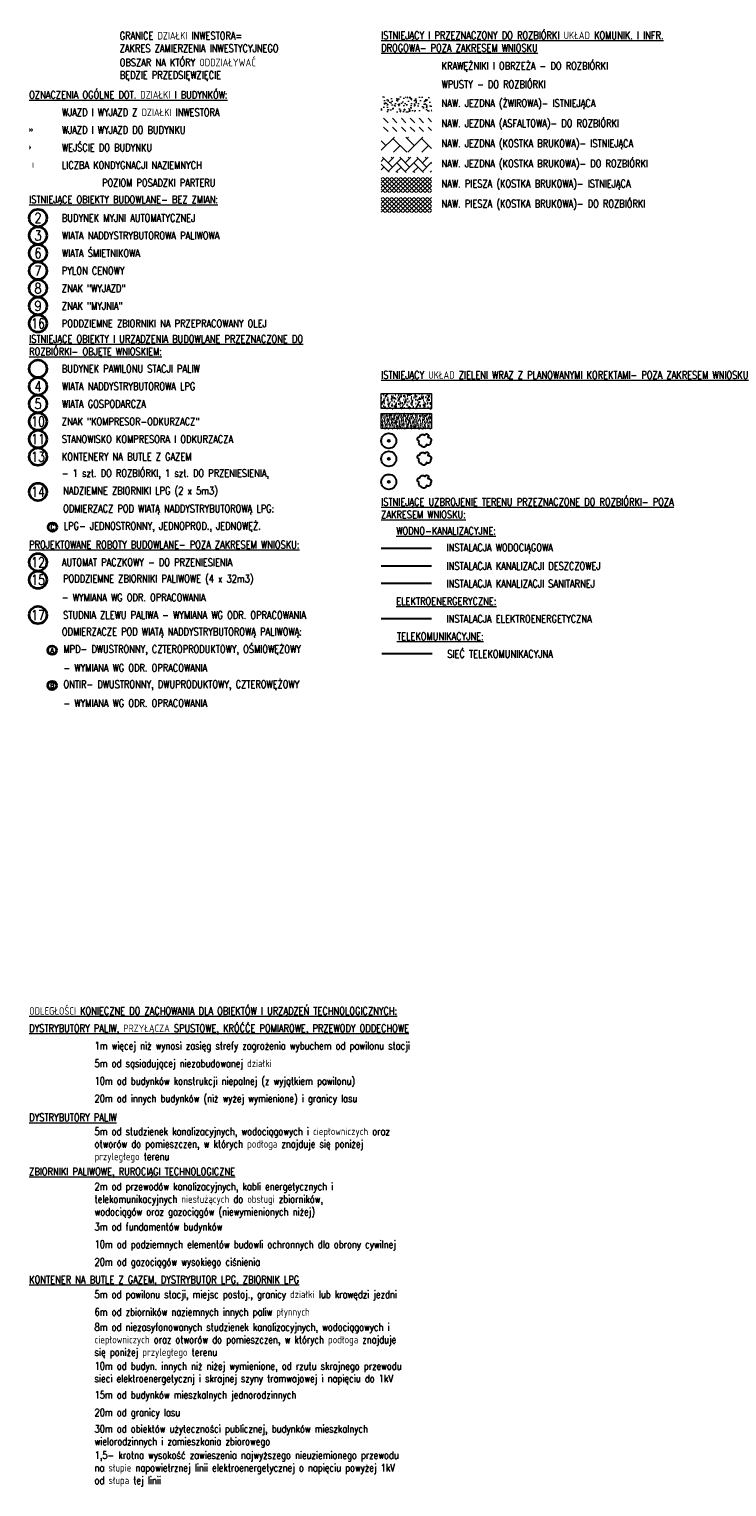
# Model space of a CAD drawing. Extents: x 7489187 to 7491099, y 5781939 to 5785132.
# Tile 1 of 217: x 7489624 to 7489763, y 5783970 to 5784261. Entities that reach past the tile are written whole.
import ezdxf

# ---------------------------------------------------------------- set-up
doc = ezdxf.new("R2010")
doc.units = 0
doc.header["$MEASUREMENT"] = 0
for name, color, linetype, lineweight in [('___opis', 7, 'CONTINUOUS', 20), ('___opis znaczniki - rozbiórka', 12, 'CONTINUOUS', 35), ('_ISTN__Z_zieleń do zachowania', 8, 'CONTINUOUS', 30), ('_ISTN_ROZBIÓRKA_DR_szraf utwardzenia', 40, 'CONTINUOUS', 15), ('_ISTN_ROZBIÓRKA_DR_szraf zieleń', 40, 'CONTINUOUS', 30), ('_ROZBIÓRKA_DR_szraf utwardzenia', 11, 'CONTINUOUS', 15), ('_ROZBIÓRKA_DR_szraf zieleń', 11, 'CONTINUOUS', 30), ('_ROZBIÓRKA_IE_elekrtyczne', 1, 'NIEIST_1', 30), ('_ROZBIÓRKA_IS_deszczówka', 94, 'NIEIST_1', 30), ('_ROZBIÓRKA_IS_sanitarka', 32, 'NIEIST_1', 30), ('_ROZBIÓRKA_IS_woda', 5, 'NIEIST_1', 30), ('_ROZBIÓRKA_IT_telekomunikacja', 30, 'NIEIST_1', 30), ('_ROZBIÓRKA_Z_wycinka zieleń', 62, 'CONTINUOUS', 30)]:
    doc.layers.add(name, color=color, linetype=linetype, lineweight=lineweight)
doc.layers.add('___opis architektura - rozbiórka', color=12, linetype='CONTINUOUS')
doc.styles.add('GENERATED_STYLE_1', font='arial.ttf', dxfattribs={"width": 0.999153})
doc.styles.add('ROMANS', font='romans.shx', dxfattribs={"width": 0.8})
doc.styles.get("Standard").update_dxf_attribs({"font": 'txt', "width": 0.75})
doc.linetypes.add('NIEIST_1', pattern='A,20,-0.01,["X",Standard,S=5,R=0,X=-2.54,Y=-2.54],-0.01', length=20.02)

msp = doc.modelspace()

# ---------------------------------------------------------------- hatches: boundary and pattern name
at = {"layer": '___opis architektura - rozbiórka'}
h = msp.add_hatch(color=256, dxfattribs=at)
h.dxf.hatch_style = 1
h.paths.add_polyline_path([(7489624.42, 5784240.94), (7489624.42, 5784239.94), (7489624.82, 5784240.44)])
h = msp.add_hatch(color=256, dxfattribs=at)
h.dxf.hatch_style = 1
h.paths.add_polyline_path([(7489624.82, 5784240.94), (7489624.82, 5784239.94), (7489625.22, 5784240.45)])
h = msp.add_hatch(color=256, dxfattribs=at)
h.dxf.hatch_style = 1
h.paths.add_polyline_path([(7489624.42, 5784237.44), (7489624.42, 5784236.44), (7489624.82, 5784236.94)])
at = {"layer": '_ISTN_ROZBIÓRKA_DR_szraf utwardzenia'}
h = msp.add_hatch(dxfattribs=at)
h.set_pattern_fill('AR-CONC', color=256, scale=0.3, angle=236.388)
h.set_pattern_definition([(286.388022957, (-153.2227, 64.762), (-1.34793277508, -1.6878024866), [0.225, -2.475]), (231.388022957, (-153.2227, 64.762), (2.10971324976, -0.9025045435), [0.18, -1.98]), (336.839467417, (-153.335, 64.6214), (0.76178045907, -2.59030701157), [0.191220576, -2.103426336]), (282.572222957, (-152.723, 64.43), (-2.18590054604, -2.3915361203), [0.3375, -3.7125]), (333.023658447, (-152.9052, 64.2306), (0.8815638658, -3.9528907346), [0.286831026, -3.15514128]), (227.572186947, (-152.723, 64.43), (0.8815638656, -3.9528907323), [0.27, -2.970000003]), (257.388022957, (-153.014, 64.2631), (-1.99719145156, -0.82269453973), [0.225, -2.475]), (202.388022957, (-153.014, 64.2631), (1.40765389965, -1.81215753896), [0.18, -1.98]), (307.839467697, (-153.1805, 64.1946), (-0.5895375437, -2.6348520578), [0.19122057, -2.103426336]), (273.888022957, (-153.22274, 64.7621), (0.81151370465, -0.583216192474), [0, -1.956, 0, -2.01, 0, -1.9875]), (243.888022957, (-153.2227, 64.7621), (0.54852600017, -1.3122556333), [0, -1.146, 0, -1.911, 0, -0.7575]), (203.888022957, (-152.8524, 65.3192), (-0.94286875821, -1.29625404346), [0, -0.75, 0, -2.34, 0, -3.105]), (193.888022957, (-152.6863, 65.569), (-0.71839154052, -1.62328606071), [0, -0.975, 0, -1.554, 0, -2.205])])
h.paths.add_polyline_path([(7489694.42, 5784244.02), (7489704.42, 5784244.02), (7489704.42, 5784247.02), (7489694.42, 5784247.02)])
at = {"layer": '_ISTN_ROZBIÓRKA_DR_szraf utwardzenia', "ltscale": 2}
h = msp.add_hatch(dxfattribs=at)
h.set_pattern_fill('AR-HBONE', color=256, scale=0.5)
h.set_pattern_definition([(45, (-939262.147, -108687.3438), (0, 2.82842712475), [6, -2]), (135, (-939260.7328, -108685.9296), (2e-16, 2.82842712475), [6, -2])])
h.paths.add_polyline_path([(7489694.42, 5784236.02), (7489704.42, 5784236.02), (7489704.42, 5784239.02), (7489694.42, 5784239.02)])
at = {"layer": '_ISTN_ROZBIÓRKA_DR_szraf utwardzenia'}
h = msp.add_hatch(dxfattribs=at)
h.set_pattern_fill('ANSI37', color=256, scale=5)
h.set_pattern_definition([(45, (950554.6486, 233717.2789), (-0.44194173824, 0.44194173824), []), (135, (950554.6486, 233717.2789), (-0.44194173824, -0.44194173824), [])])
h.paths.add_polyline_path([(7489694.42, 5784228.02), (7489704.42, 5784228.02), (7489704.42, 5784231.02), (7489694.42, 5784231.02)])
at = {"layer": '_ISTN_ROZBIÓRKA_DR_szraf zieleń'}
h = msp.add_hatch(dxfattribs=at)
h.set_pattern_fill('AR-SAND', color=256, scale=0.5, angle=236.388)
h.set_pattern_definition([(273.888022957, (674.72806, 1788.63054), (0.81977023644, -0.50708111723), [0, -0.76, 0, -0.85, 0, -0.8125]), (243.888022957, (674.728, 1788.6305), (0.68530564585, -1.51806148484), [0, -0.41, 0, -0.685, 0, -0.2625]), (203.888022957, (675.0685, 1789.1427), (-0.859584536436, -1.298303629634), [0, -0.25, 0, -0.9, 0, -1.175]), (193.888022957, (675.0685, 1789.1427), (-0.46657767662, -1.49468497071), [0, -0.125, 0, -0.59, 0, -0.675])])
h.paths.add_polyline_path([(7489694.42, 5784185.02), (7489704.42, 5784185.02), (7489704.42, 5784188.02), (7489694.42, 5784188.02)])
at = {"layer": '_ROZBIÓRKA_DR_szraf utwardzenia', "ltscale": 2}
h = msp.add_hatch(dxfattribs=at)
h.set_pattern_fill('DASH', color=256, scale=10, angle=135)
h.set_pattern_definition([(135, (57655.2566, 73979.8512), (-1.76776695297, 1e-16), [1.25, -1.25])])
h.paths.add_polyline_path([(7489694.42, 5784240.02), (7489704.42, 5784240.02), (7489704.42, 5784243.02), (7489694.42, 5784243.02)])
h = msp.add_hatch(dxfattribs=at)
h.set_pattern_fill('AR-HBONE', color=256, scale=0.3)
h.set_pattern_definition([(45, (674.728, 1811.6305), (0, 1.69705627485), [3.6, -1.2]), (135, (675.5766, 1812.4791), (1e-16, 1.69705627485), [3.6, -1.2])])
h.paths.add_polyline_path([(7489694.42, 5784232.02), (7489704.42, 5784232.02), (7489704.42, 5784235.02), (7489694.42, 5784235.02)])
at = {"layer": '_ROZBIÓRKA_DR_szraf utwardzenia'}
h = msp.add_hatch(dxfattribs=at)
h.set_pattern_fill('ANSI37', color=256, scale=5)
h.set_pattern_definition([(45, (950554.6486, 233713.2789), (-0.44194173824, 0.44194173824), []), (135, (950554.6486, 233713.2789), (-0.44194173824, -0.44194173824), [])])
h.paths.add_polyline_path([(7489694.42, 5784224.02), (7489704.42, 5784224.02), (7489704.42, 5784227.02), (7489694.42, 5784227.02)])
at = {"layer": '_ROZBIÓRKA_DR_szraf zieleń'}
h = msp.add_hatch(dxfattribs=at)
h.set_pattern_fill('AR-SAND', color=256, scale=0.3, angle=236.388)
h.set_pattern_definition([(273.8880229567, (674.72806, 1788.63054), (0.491862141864, -0.304248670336), [0, -0.456, 0, -0.51, 0, -0.4875]), (243.888022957, (674.72806, 1788.63054), (0.41118338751, -0.910836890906), [0, -0.246, 0, -0.411, 0, -0.1575]), (203.888022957, (674.9323, 1788.93785), (-0.515750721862, -0.77898217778), [0, -0.15, 0, -0.54, 0, -0.705]), (193.888022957, (674.9323, 1788.93785), (-0.279946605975, -0.89681098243), [0, -0.075, 0, -0.354, 0, -0.405])])
h.paths.add_polyline_path([(7489694.42, 5784181.02), (7489704.42, 5784181.02), (7489704.42, 5784184.02), (7489694.42, 5784184.02)])

# ---------------------------------------------------------------- linework, layer by layer
at = {"layer": '___opis'}
for points in [[(7489694.42, 5784188.02), (7489704.42, 5784188.02), (7489704.42, 5784185.02), (7489694.42, 5784185.02)], [(7489694.42, 5784184.02), (7489704.42, 5784184.02), (7489704.42, 5784181.02), (7489694.42, 5784181.02)]]:
    msp.add_lwpolyline(points, close=True, dxfattribs=at)
at = {"layer": '___opis znaczniki - rozbiórka'}
for centre, radius in [((7489626.17, 5784222.94), 1.75), ((7489626.17, 5784219.44), 1.75), ((7489626.17, 5784215.94), 1.75), ((7489626.17, 5784212.44), 1.75), ((7489626.17, 5784208.94), 1.75), ((7489626.17, 5784205.44), 1.75), ((7489626.17, 5784201.94), 1.75), ((7489626.17, 5784192.94), 1.75), ((7489626.17, 5784189.44), 1.75), ((7489626.17, 5784185.94), 1.75), ((7489626.17, 5784182.44), 1.75), ((7489626.17, 5784178.94), 1.75), ((7489626.17, 5784175.44), 1.75), ((7489626.17, 5784168.44), 1.75), ((7489629.05, 5784161.44), 0.875), ((7489626.17, 5784154.44), 1.75), ((7489626.17, 5784150.94), 1.75), ((7489626.17, 5784143.94), 1.75), ((7489628.98, 5784136.94), 0.875), ((7489628.98, 5784129.94), 0.875)]:
    msp.add_circle(centre, radius, dxfattribs=at)
at = {"layer": '_ISTN__Z_zieleń do zachowania', "linetype": 'ByBlock'}
msp.add_lwpolyline([(7489701.97, 5784178.51, -0.910434), (7489702.12, 5784179.43, -0.62628), (7489703.08, 5784179.7, -1.263942), (7489703.72, 5784179.3, -0.643574), (7489704.23, 5784178.36, -0.756712), (7489703.41, 5784177.9, -0.771609), (7489702.37, 5784177.64, -0.49883)], format="xyb", close=True, dxfattribs=at)
msp.add_circle((7489695.92, 5784178.6), 1.5, dxfattribs=at)
at = {"layer": '_ISTN__Z_zieleń do zachowania'}
msp.add_circle((7489695.92, 5784178.6), 0.2, dxfattribs=at)
at = {"layer": '_ROZBIÓRKA_IE_elekrtyczne', "ltscale": 0.1, "flags": 128}
msp.add_lwpolyline([(7489704.42, 5784143.19), (7489694.42, 5784143.19)], dxfattribs=at)
at = {"layer": '_ROZBIÓRKA_IS_deszczówka', "ltscale": 0.1, "flags": 128}
msp.add_lwpolyline([(7489704.42, 5784153.69), (7489694.42, 5784153.69)], dxfattribs=at)
at = {"layer": '_ROZBIÓRKA_IS_sanitarka', "ltscale": 0.1, "flags": 128}
msp.add_lwpolyline([(7489704.42, 5784150.19), (7489694.42, 5784150.19)], dxfattribs=at)
at = {"layer": '_ROZBIÓRKA_IS_woda', "ltscale": 0.1, "flags": 128}
msp.add_lwpolyline([(7489704.42, 5784157.19), (7489694.42, 5784157.19)], dxfattribs=at)
at = {"layer": '_ROZBIÓRKA_IT_telekomunikacja', "ltscale": 0.1, "flags": 128}
msp.add_lwpolyline([(7489704.56, 5784136.2), (7489694.56, 5784136.2)], dxfattribs=at)
at = {"layer": '_ROZBIÓRKA_Z_wycinka zieleń', "linetype": 'ByBlock'}
msp.add_lwpolyline([(7489701.97, 5784174.92, -0.910434), (7489702.12, 5784175.84, -0.62628), (7489703.08, 5784176.11, -1.263942), (7489703.72, 5784175.71, -0.643574), (7489704.23, 5784174.77, -0.756712), (7489703.41, 5784174.31, -0.771609), (7489702.38, 5784174.06, -0.49883)], format="xyb", close=True, dxfattribs=at)
at = {"layer": '_ROZBIÓRKA_Z_wycinka zieleń', "color": 32, "linetype": 'ByBlock'}
msp.add_lwpolyline([(7489701.97, 5784170.33, -0.910434), (7489702.12, 5784171.25, -0.62628), (7489703.08, 5784171.52, -1.263942), (7489703.72, 5784171.12, -0.643574), (7489704.23, 5784170.18, -0.756712), (7489703.41, 5784169.72, -0.771609), (7489702.38, 5784169.47, -0.49883)], format="xyb", close=True, dxfattribs=at)
at = {"layer": '_ROZBIÓRKA_Z_wycinka zieleń', "linetype": 'ByBlock'}
for radius in [1.5, 0.2]:
    msp.add_circle((7489695.92, 5784175.02), radius, dxfattribs=at)
at = {"layer": '_ROZBIÓRKA_Z_wycinka zieleń', "color": 32, "linetype": 'ByBlock'}
for radius in [1.5, 0.2]:
    msp.add_circle((7489695.92, 5784170.43), radius, dxfattribs=at)

# ---------------------------------------------------------------- texts
at = {"layer": '___opis', "color": 7, "char_height": 1.5, "attachment_point": 4, "style": 'ROMANS'}
for s, insert, width in [('GRANICE DZIAŁKI INWESTORA=\\PZAKRES ZAMIERZENIA INWESTYCYJNEGO', (7489642.42, 5784257.94), 44.5496), ('OBSZAR NA KTÓRY ODDZIAŁYWAĆ \\PBĘDZIE PRZEDSIĘWZIĘCIE', (7489642.42, 5784252.44), 44.5496), ('WIATA NADDYSTRYBUTOROWA PALIWOWA', (7489630.92, 5784219.44), 72.7385), ('WIATA ŚMIETNIKOWA ', (7489630.92, 5784215.94), 54.9346), ('PYLON CENOWY ', (7489630.92, 5784212.44), 43.2514), ('ZNAK "WYJAZD" ', (7489630.92, 5784208.94), 43.2514), ('ZNAK "MYJNIA"', (7489630.92, 5784205.44), 43.2514), ('PODDZIEMNE ZBIORNIKI NA PRZEPRACOWANY OLEJ', (7489630.92, 5784201.94), 62.7969), ('BUDYNEK PAWILONU STACJI PALIW ', (7489630.92, 5784192.94), 59.8394), ('WIATA NADDYSTRYBUTOROWA LPG', (7489630.92, 5784189.44), 72.7385), ('WIATA GOSPODARCZA ', (7489630.92, 5784185.94), 54.9346), ('ZNAK "KOMPRESOR-ODKURZACZ" ', (7489630.92, 5784182.44), 57.5651), ('STANOWISKO KOMPRESORA I ODKURZACZA ', (7489630.92, 5784178.94), 57.5651), ('KONTENERY NA BUTLE Z GAZEM', (7489630.92, 5784175.44), 55.0041), ('- 1 szt. DO ROZBIÓRKI, 1 szt. DO PRZENIESIENIA, ', (7489630.92, 5784171.94), 55.0041), ('NADZIEMNE ZBIORNIKI LPG (2 x 5m3)', (7489631.17, 5784168.44), 73.9618), ('{\\C256;ODMIERZACZ POD }WIATĄ NADDYSTRYBUTOROWĄ LPG{\\C256;:}', (7489631.17, 5784164.94), 73.9618), ('AUTOMAT PACZKOWY - DO PRZENIESIENIA', (7489630.92, 5784154.44), 57.5651), ('PODDZIEMNE ZBIORNIKI PALIWOWE (4 x 32m3)', (7489631.17, 5784150.94), 73.9618), ('- WYMIANA WG ODR. OPRACOWANIA  ', (7489630.92, 5784147.44), 55.0041), ('STUDNIA ZLEWU PALIWA - WYMIANA WG ODR. OPRACOWANIA', (7489631.17, 5784143.94), 73.5159), ('{\\C256;ODMIERZACZE POD }WIATĄ NADDYSTRYBUTOROWĄ PALIWOWĄ{\\C256;:}', (7489630.92, 5784140.44), 72.7385)]:
    msp.add_mtext(s, dxfattribs=dict(at, insert=insert, width=width))
at = {"layer": '___opis', "char_height": 1.5, "attachment_point": 4, "style": 'ROMANS'}
for s, insert, width in [('{\\LISTNIEJĄCY I PRZEZNACZONY DO ROZBIÓRKI UKŁAD KOMUNIK. I INFR. DROGOWA- POZA ZAKRESEM WNIOSKU}', (7489694.42, 5784258.02), 70.4545), ('KRAWĘŻNIKI I OBRZEŻA - {\\C7;DO ROZBIÓRKI\\C5; }', (7489706.42, 5784253.02), 88.2401), ('WPUSTY - {\\C7;DO ROZBIÓRKI\\C5; }', (7489706.42, 5784249.52), 88.2401), ('{\\LOZNACZENIA OGÓLNE DOT. DZIAŁKI I BUDYNKÓW:}', (7489624.42, 5784247.44), 70.4545), ('NAW. JEZDNA (ŻWIROWA)- ISTNIEJĄCA', (7489706.42, 5784245.52), 79.0116), ('WJAZD I WYJAZD Z DZIAŁKI INWESTORA', (7489630.92, 5784243.94), 79.0116), ('WJAZD I WYJAZD DO BUDYNKU', (7489630.92, 5784240.44), 79.0116), ('NAW. JEZDNA (ASFALTOWA)- DO ROZBIÓRKI ', (7489706.42, 5784241.52), 79.0116), ('WEJŚCIE DO BUDYNKU', (7489630.92, 5784236.94), 79.0116), ('NAW. JEZDNA (KOSTKA BRUKOWA)- ISTNIEJĄCA', (7489706.42, 5784237.52), 79.0116), ('NAW. JEZDNA (KOSTKA BRUKOWA)- DO ROZBIÓRKI', (7489706.42, 5784233.52), 79.0116), ('LICZBA KONDYGNACJI NAZIEMNYCH', (7489630.92, 5784233.44), 79.0116), ('POZIOM POSADZKI PARTERU', (7489638.92, 5784229.94), 79.0116), ('NAW. PIESZA (KOSTKA BRUKOWA)- ISTNIEJĄCA', (7489706.42, 5784229.52), 79.0116), ('{\\LISTNIEJĄCE OBIEKTY BUDOWLANE- BEZ ZMIAN:}', (7489624.42, 5784226.44), 70.4545), ('NAW. PIESZA (KOSTKA BRUKOWA)- DO ROZBIÓRKI', (7489706.42, 5784225.52), 79.0116), ('BUDYNEK MYJNI AUTOMATYCZNEJ ', (7489630.92, 5784222.94), 60.3589), ('{\\LISTNIEJĄCE OBIEKTY I URZĄDZENIA BUDOWLANE PRZEZNACZONE DO ROZBIÓRKI- OBJĘTE WNIOSKIEM:}', (7489624.42, 5784197.44), 70.4545), ('{\\LISTNIEJĄCY UKŁAD ZIELENI WRAZ Z PLANOWANYMI KOREKTAMI- POZA ZAKRESEM WNIOSKU}', (7489694.42, 5784191.52), 70.4545), ('{\\LISTNIEJĄCE UZBROJENIE TERENU PRZEZNACZONE DO ROZBIÓRKI- POZA ZAKRESEM WNIOSKU: }', (7489694.42, 5784165.19), 65.9564), ('{\\C7;LPG- JEDNOSTRONNY, JEDNOPROD., JEDNOWĘŻ.}', (7489631.3, 5784161.44), 90.257), ('{\\LWODNO-KANALIZACYJNE:}', (7489697.42, 5784160.69), 65.9564), ('{\\LPROJEKTOWANE ROBOTY BUDOWLANE- POZA ZAKRESEM WNIOSKU:}', (7489624.42, 5784157.94), 70.4545), ('INSTALACJA WODOCIĄGOWA', (7489707.42, 5784157.19), 79.0116), ('INSTALACJA KANALIZACJI DESZCZOWEJ ', (7489707.42, 5784153.69), 79.0116), ('INSTALACJA KANALIZACJI SANITARNEJ ', (7489707.42, 5784150.19), 79.0116), ('{\\LELEKTROENERGERYCZNE:}', (7489697.42, 5784146.69), 65.9564), ('INSTALACJA ELEKTROENERGETYCZNA', (7489707.42, 5784143.19), 79.0116), ('{\\LTELEKOMUNIKACYJNE:}', (7489697.56, 5784139.7), 65.9564), ('{\\C7;MPD- DWUSTRONNY, CZTEROPRODUKTOWY, OŚMIOWĘŻOWY}', (7489631.23, 5784136.94), 90.257), ('SIEĆ TELEKOMUNIKACYJNA', (7489707.56, 5784136.2), 79.0116), ('{\\C7;- WYMIANA WG ODR. OPRACOWANIA}', (7489631.23, 5784133.44), 90.257), ('{\\C7;ONTIR- DWUSTRONNY, DWUPRODUKTOWY, CZTEROWĘŻOWY }', (7489631.23, 5784129.94), 86.0061), ('{\\C7;- WYMIANA WG ODR. OPRACOWANIA}', (7489631.23, 5784126.41), 90.257), ('{\\LODLEGŁOŚCI KONIECZNE DO ZACHOWANIA DLA OBIEKTÓW I URZĄDZEŃ TECHNOLOGICZNYCH: }', (7489624.42, 5784065), 119.2766), ('{\\LDYSTRYBUTORY PALIW, PRZYŁĄCZA SPUSTOWE, KRÓĆĆE POMIAROWE, PRZEWODY ODDECHOWE}', (7489624.42, 5784061.5), 119.2766), ('1m więcej niż wynosi zasięg strefy zagrożenia wybuchem od pawilonu stacji ', (7489637.42, 5784058), 79.0116), ('5m od sąsiadującej niezabudowanej działki', (7489637.42, 5784054.5), 79.0116), ('10m od budynków konstrukcji niepalnej (z wyjątkiem pawilonu) ', (7489637.42, 5784051), 79.0116), ('20m od innych budynków (niż wyżej wymienione) i granicy lasu ', (7489637.42, 5784047.5), 79.0116), ('{\\LDYSTRYBUTORY PALIW}', (7489624.42, 5784044), 119.2766), ('5m od studzienek kanalizacyjnych, wodociągowych i ciepłowniczych oraz \\Potworów do pomieszczen, w których podłoga znajduje się poniżej \\Pprzyległego terenu ', (7489637.42, 5784038.5), 87.673), ('{\\LZBIORNIKI PALIWOWE, RUROCIĄGI TECHNOLOGICZNE}', (7489624.42, 5784033), 119.2766), ('2m od przewodów kanalizacyjnych, kabli energetycznych i \\Ptelekomunikacyjnych niesłużących do obsługi zbiorników, \\Pwodociągów oraz gazociągów (niewymienionych niżej) ', (7489637.42, 5784027.5), 87.673), ('3m od fundamentów budynków', (7489637.42, 5784022), 79.0116), ('10m od podziemnych elementów budowli ochronnych dla obrony cywilnej', (7489637.42, 5784018.5), 79.0116), ('20m od gazociągów wysokiego ciśnienia ', (7489637.42, 5784015), 79.0116), ('{\\LKONTENER NA BUTLE Z GAZEM, DYSTRYBUTOR LPG, ZBIORNIK LPG}', (7489624.42, 5784011.5), 119.2766), ('5m od pawilonu stacji, miejsc postoj., granicy działki lub krawędzi jezdni ', (7489637.42, 5784008.55), 79.0116), ('6m od zbiorników naziemnych innych paliw płynnych', (7489637.42, 5784005.05), 79.0116), ('8m od niezasyfonowanych studzienek kanalizacyjnych, wodociągowych i \\Pciepłowniczych oraz otworów do pomieszczen, w których podłoga znajduje \\Psię poniżej przyległego terenu ', (7489637.42, 5783999.55), 90.8397), ('10m od budyn. innych niż niżej wymienione, od rzutu skrajnego przewodu \\Psieci elektroenergetycznj i skrajnej szyny tramwajowej i napięciu do 1kV', (7489637.42, 5783993.05), 88.4098), ('15m od budynków mieszkalnych jednorodzinnych', (7489637.42, 5783988.55), 79.0116), ('20m od granicy lasu ', (7489637.42, 5783985.05), 79.0116), ('30m od obiektów użyteczności publicznej, budynków mieszkalnych \\Pwielorodzinnych i zamieszkania zbiorowego ', (7489637.42, 5783980.55), 111.0895), ('1,5- krotna wysokość zawieszenia najwyższego nieuziemionego przewodu \\Pna słupie napowietrznej linii elektroenergetycznej o napięciu powyżej 1kV \\Pod słupa tej linii', (7489637.42, 5783974.05), 90.8397)]:
    msp.add_mtext(s, dxfattribs=dict(at, insert=insert, width=width))
at = {"layer": '___opis architektura - rozbiórka', "insert": (7489625.17, 5784233.44), "char_height": 1, "width": 28.4421, "attachment_point": 5, "rotation": 0.2222, "style": 'GENERATED_STYLE_1'}
msp.add_mtext('I', dxfattribs=at)
at = {"layer": '___opis znaczniki - rozbiórka', "attachment_point": 5, "style": 'ROMANS'}
for s, insert, char_height, width in [('2', (7489626.17, 5784222.94), 2, 28.4421), ('3', (7489626.17, 5784219.44), 2, 28.4421), ('6', (7489626.17, 5784215.94), 2, 28.4421), ('7', (7489626.17, 5784212.44), 2, 28.4421), ('8', (7489626.17, 5784208.94), 2, 28.4421), ('9', (7489626.17, 5784205.44), 2, 28.4421), ('16', (7489626.17, 5784201.94), 2, 28.4421), ('4', (7489626.17, 5784189.44), 2, 28.4421), ('5', (7489626.17, 5784185.94), 2, 28.4421), ('10', (7489626.17, 5784182.44), 2, 28.4421), ('11', (7489626.17, 5784178.94), 2, 28.4421), ('13', (7489626.17, 5784175.44), 2, 28.4421), ('14', (7489626.17, 5784168.44), 2, 28.4421), ('C', (7489629.05, 5784161.44), 1, 14.221), ('12', (7489626.17, 5784154.44), 2, 28.4421), ('15', (7489626.17, 5784150.94), 2, 28.4421), ('17', (7489626.17, 5784143.94), 2, 28.4421), ('A', (7489628.98, 5784136.94), 1, 14.221), ('B', (7489628.98, 5784129.94), 1, 14.221)]:
    msp.add_mtext(s, dxfattribs=dict(at, insert=insert, char_height=char_height, width=width))

doc.saveas('drawing.dxf')
